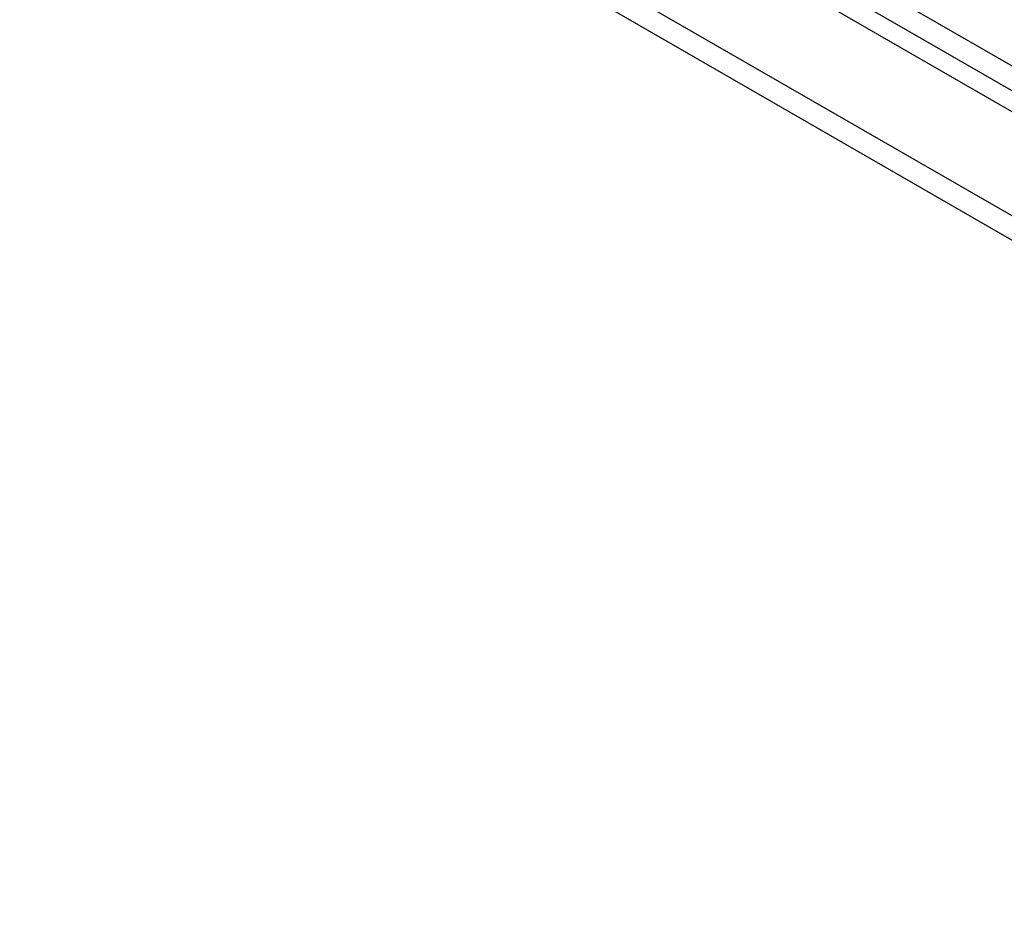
# Model space of a CAD drawing. Header units: inches. Extents: x 23 to 567, y 61 to 264.
# Tile 181 of 256: x 505.35 to 511.8, y 235.5 to 241.44. Entities that reach past the tile are written whole.
import ezdxf

# ---------------------------------------------------------------- set-up
doc = ezdxf.new("R2010")
doc.units = ezdxf.units.IN
doc.header["$MEASUREMENT"] = 0
doc.layers.add('Visible Edges(ANSI)', color=7, linetype='Continuous', lineweight=25)
doc.layers.add('Visible Tangent Edges(ANSI)', color=7, linetype='Continuous', lineweight=25)

msp = doc.modelspace()

# ---------------------------------------------------------------- linework, layer by layer
at = {"layer": 'Visible Edges(ANSI)'}
msp.add_line((482.3932, 257.8414), (520.2976, 235.9572), dxfattribs=at)
at = {"layer": 'Visible Tangent Edges(ANSI)'}
for p, q in [((520.5685, 236.0988), (482.5247, 258.0634)), ((482.4547, 257.9421), (520.4985, 235.9776)), ((481.8027, 257.5005), (519.7072, 235.6164)), ((519.6372, 235.4951), (481.7327, 257.3793))]:
    msp.add_line(p, q, dxfattribs=at)

doc.saveas('drawing.dxf')
